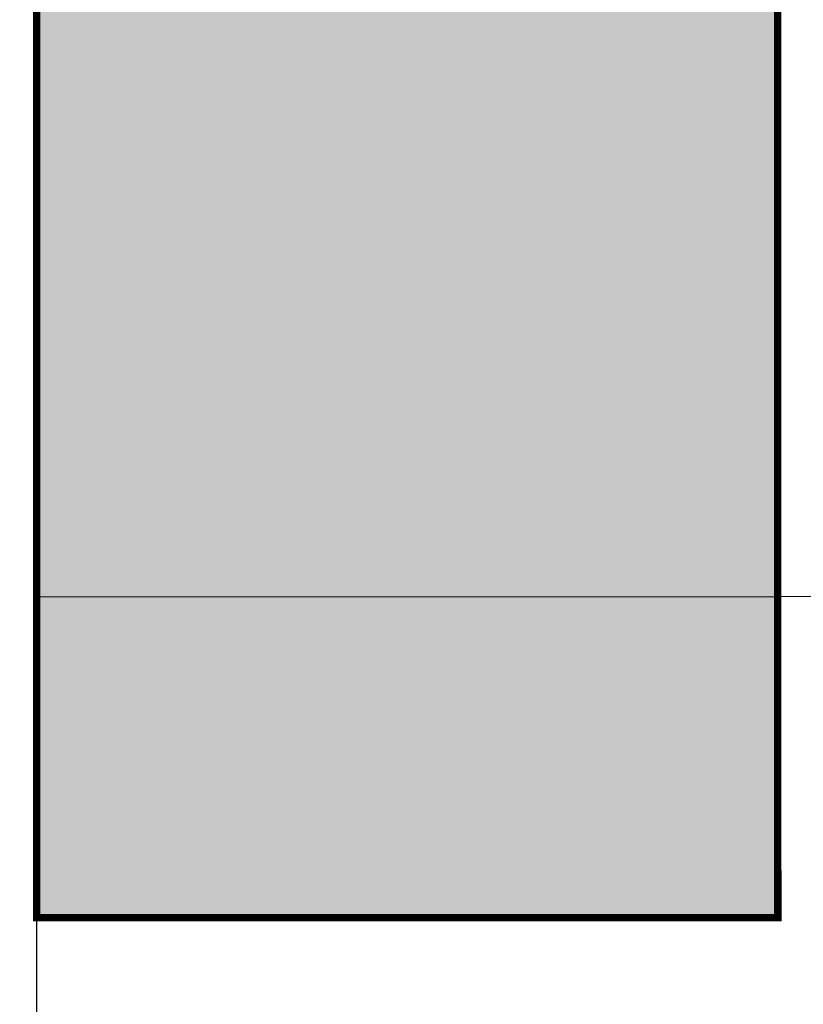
# Model space of a CAD drawing. Extents: x 4615668 to 9294084, y 5325188 to 10688993.
# Tile 158 of 256: x 4635750 to 4635782, y 5331933 to 5331973. Entities that reach past the tile are written whole.
import ezdxf
from ezdxf import colors
from ezdxf.entities.mleader import LeaderData, LeaderLine
from ezdxf.math import Vec2, Vec3

# ---------------------------------------------------------------- set-up
doc = ezdxf.new("R2010")
doc.units = 0
doc.header["$MEASUREMENT"] = 0
doc.layers.add('hatch', color=253, linetype='Continuous', lineweight=0)
doc.layers.add('Wymiar', color=7, linetype='Continuous', lineweight=9)
for name, color, linetype in [('K_WIDOK', 8, 'Continuous'), ('OPIS', 7, 'Continuous'), ('sciany', 1, 'Continuous')]:
    doc.layers.add(name, color=color, linetype=linetype)
doc.styles.get("Standard").update_dxf_attribs({"font": 'txt.shx'})

msp = doc.modelspace()

# ---------------------------------------------------------------- hatches: boundary and pattern name
at = {"layer": 'hatch', "lineweight": 0, "ltscale": 40, "transparency": 33554687}
h = msp.add_hatch(dxfattribs=at)
h.set_pattern_fill('ANSI36', color=252, scale=5)
h.set_pattern_definition([(45, (-23286.39295, 3136.5105), (0.33145630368, 1.215339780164), [1.5625, -0.3125, 0, -0.3125])])
h.paths.add_polyline_path([(4635751.034, 5331936.779), (4635781.03, 5331936.779), (4635781.03, 5332018.779), (4635751.034, 5332018.779)])

# ---------------------------------------------------------------- linework, layer by layer
at = {"layer": 'K_WIDOK', "lineweight": 0, "ltscale": 40}
msp.add_line((4635854.542, 5331949.779), (4635781.041, 5331949.779), dxfattribs=at)
at = {"layer": 'sciany', "ltscale": 40}
msp.add_line((4635751.03, 5332416.422), (4635751.038, 5331646.652), dxfattribs=at)
at = {"layer": 'sciany', "ltscale": 40, "const_width": 0.3}
msp.add_lwpolyline([(4635751.034, 5331936.779), (4635781.03, 5331936.779), (4635781.03, 5332018.779), (4635751.034, 5332018.779)], close=True, dxfattribs=at)
msp.add_lwpolyline([(4635781.03, 5331983.777), (4635781.03, 5331950.748), (4635781.041, 5331936.78), (4635751.035, 5331936.779), (4635751.03, 5331999.777), (4635854.525, 5331999.777)], dxfattribs=at)
at = {"layer": 'Wymiar', "color": 1, "lineweight": 0, "ltscale": 40}
msp.add_line((4635751.03, 5331949.776), (4635781.03, 5331949.776), dxfattribs=at)

# ---------------------------------------------------------------- leaders
at = {"layer": 'OPIS', "lineweight": 5, "ltscale": 0.7}
ml = msp.add_multileader_mtext('Standard', dxfattribs=at)
ml.set_content('{\\C146;\\c9000464;kątownik alu. 20x20\\P RAL kolor fasady}', color=4)
ml.set_leader_properties()
ml.build(insert=Vec2(0, 0))
ml.multileader.update_dxf_attribs({"text_left_attachment_type": 6, "text_right_attachment_type": 6, "dogleg_length": 1, "arrow_head_size": 1.5})
ctx = ml.context
ctx.base_point, ctx.char_height, ctx.arrow_head_size, ctx.landing_gap_size, ctx.plane_origin = Vec3(4635760.323, 5331924.144), 1.5, 1.5, 0.288, Vec3(4635856.8, 5331967.329)
ctx.left_attachment, ctx.right_attachment = 6, 6
notes = []
notes.append((ctx, [(0, (1, 1, 0), (4635759.323, 5331924.144), (1, 0), 1, [(0, [(4635746.251, 5331935.067)], 0, [])])]))
ctx.mtext.insert, ctx.mtext.width, ctx.mtext.defined_height, ctx.mtext.flow_direction = Vec3(4635760.611, 5331926.144), 1666.43207, 407.48, 5
for ctx, leaders in notes:
    for number, flags, end, landing, length, lines in leaders:
        leader = LeaderData()
        leader.index, (leader.has_last_leader_line, leader.has_dogleg_vector, leader.attachment_direction) = number, flags
        leader.last_leader_point, leader.dogleg_vector, leader.dogleg_length = Vec3(end), Vec3(landing), length
        for number, points, colour, breaks in lines:
            line = LeaderLine()
            line.index, line.vertices, line.color, line.breaks = number, Vec3.list(points), colors.encode_raw_color(colour), breaks
            leader.lines.append(line)
        ctx.leaders.append(leader)

doc.saveas('drawing.dxf')
